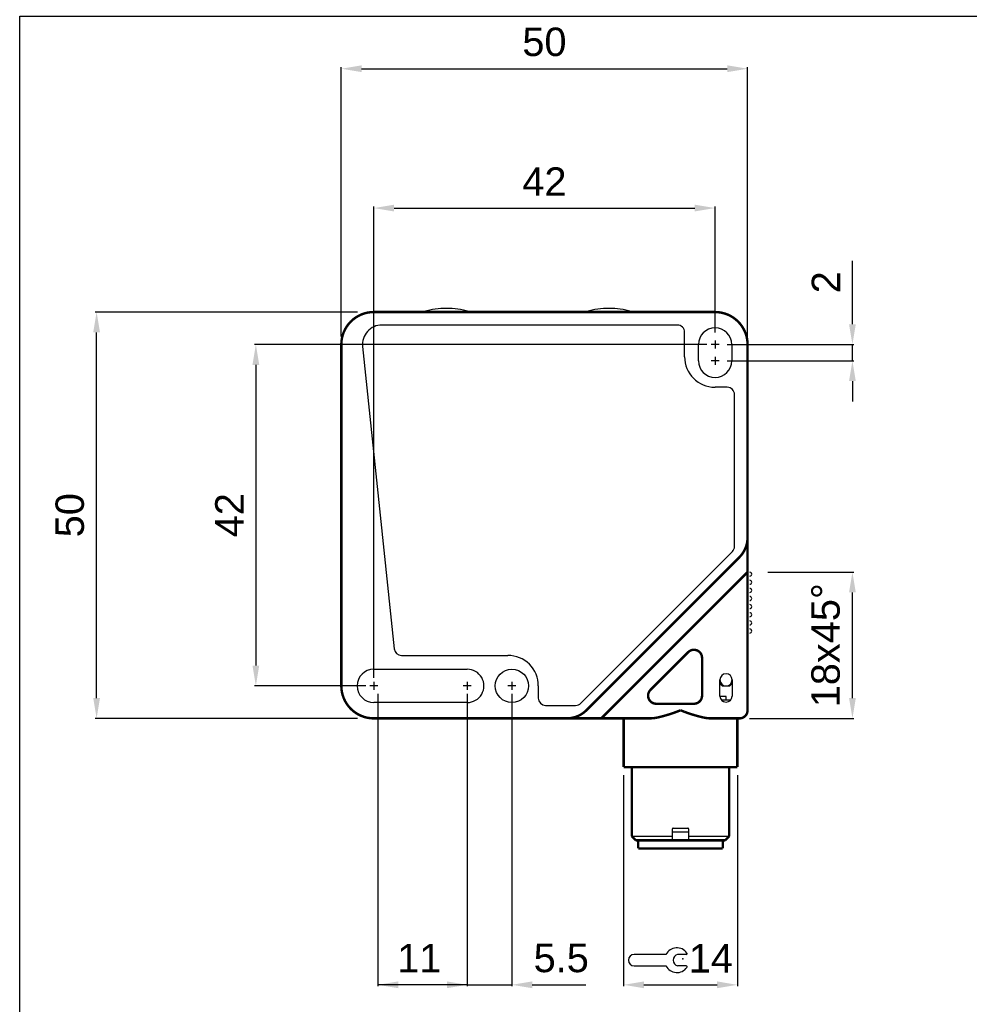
# Model space of a CAD drawing. Extents: x 2205 to 2615, y 964 to 1361.
# Tile 6 of 29: x 2205 to 2322, y 1041 to 1162. Entities that reach past the tile are written whole.
import ezdxf

# ---------------------------------------------------------------- set-up
doc = ezdxf.new("R2010")
doc.units = 0
doc.header["$MEASUREMENT"] = 0
doc.linetypes.add('TRATTEGGIATA2', pattern=[0.375, 0.25, -0.125])
doc.layers.get('0').update_dxf_attribs({"linetype": 'CONTINUOUS'})
doc.layers.get('DEFPOINTS').update_dxf_attribs({"linetype": 'CONTINUOUS'})
doc.layers.add('TRATTEGGIO', color=7, linetype='TRATTEGGIATA2')
doc.styles.add('QUOTE', font='ARIAL.TTF', dxfattribs={"height": 3.5})
doc.dimstyles.new('QUOTE', dxfattribs={"dimscale": 0, "dimtxt": 2.5, "dimasz": 2.5, "dimexe": 0.18, "dimexo": 1, "dimgap": 1.5, "dimtad": 1, "dimdec": 1, "dimzin": 0, "dimdsep": 46, "dimtxsty": 'QUOTE', "dimcen": 0.09, "dimadec": 0, "dimazin": 0, "dimtm": -0.1, "dimtfac": 0.5, "dimtdec": 1, "dimtmove": 0, "dimatfit": 0, "dimfxl": 0, "dimtolj": 2, "dimtzin": 0, "dimarcsym": 0})

# ---------------------------------------------------------------- blocks, each defined once
blk = doc.blocks.new('*D2')
at = {"color": 0, "linetype": 'ByBlock', "lineweight": -2}
for p, q in [((2289.871747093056, 1121.89577565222), (2234.174017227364, 1121.89577565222)), ((2234.354017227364, 1119.39577565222), (2234.354017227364, 1082.39577565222)), ((2247.871747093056, 1079.89577565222), (2234.174017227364, 1079.89577565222))]:
    blk.add_line(p, q, dxfattribs=at)
at = {"color": 0, "linetype": 'ByBlock'}
for points in [[(2233.937350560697, 1119.39577565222), (2234.77068389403, 1119.39577565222), (2234.354017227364, 1121.89577565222)], [(2233.937350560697, 1082.39577565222), (2234.77068389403, 1082.39577565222), (2234.354017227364, 1079.89577565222)]]:
    blk.add_solid(points, dxfattribs=at)
at = {"layer": 'DEFPOINTS', "color": 0, "linetype": 'ByBlock'}
for p in [(2290.871747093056, 1121.89577565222), (2234.354017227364, 1079.89577565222), (2248.871747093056, 1079.89577565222)]:
    blk.add_point(p, dxfattribs=at)
at = {"color": 0, "linetype": 'ByBlock', "insert": (2231.096854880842, 1100.895775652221), "char_height": 3.5, "attachment_point": 5, "rotation": 90, "style": 'QUOTE'}
blk.add_mtext('\\A2;42', dxfattribs=at)
blk = doc.blocks.new('*D3')
at = {"color": 0, "linetype": 'ByBlock', "lineweight": -2}
for p, q in [((2248.871747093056, 1080.89577565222), (2248.871747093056, 1138.868151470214)), ((2290.871747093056, 1123.39577565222), (2290.871747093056, 1138.868151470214)), ((2251.371747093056, 1138.688151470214), (2288.371747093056, 1138.688151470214))]:
    blk.add_line(p, q, dxfattribs=at)
at = {"color": 0, "linetype": 'ByBlock'}
for points in [[(2251.371747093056, 1139.104818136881), (2251.371747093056, 1138.271484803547), (2248.871747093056, 1138.688151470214)], [(2288.371747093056, 1139.104818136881), (2288.371747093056, 1138.271484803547), (2290.871747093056, 1138.688151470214)]]:
    blk.add_solid(points, dxfattribs=at)
at = {"layer": 'DEFPOINTS', "color": 0, "linetype": 'ByBlock'}
for p in [(2290.871747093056, 1138.688151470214), (2290.871747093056, 1122.39577565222), (2248.871747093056, 1079.89577565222)]:
    blk.add_point(p, dxfattribs=at)
at = {"color": 0, "linetype": 'ByBlock', "insert": (2269.871747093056, 1141.945313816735), "char_height": 3.5, "attachment_point": 5, "style": 'QUOTE'}
blk.add_mtext('\\A2;42', dxfattribs=at)
blk = doc.blocks.new('*D4')
at = {"color": 0, "linetype": 'ByBlock', "lineweight": -2}
for p, q in [((2244.871747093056, 1122.89577565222), (2244.871747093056, 1156.01347415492)), ((2247.371747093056, 1155.83347415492), (2292.371745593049, 1155.83347415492)), ((2294.871745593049, 1122.895783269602), (2294.871745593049, 1156.01347415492))]:
    blk.add_line(p, q, dxfattribs=at)
at = {"color": 0, "linetype": 'ByBlock'}
for points in [[(2247.371747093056, 1156.250140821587), (2247.371747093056, 1155.416807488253), (2244.871747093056, 1155.83347415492)], [(2292.371745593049, 1156.250140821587), (2292.371745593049, 1155.416807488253), (2294.871745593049, 1155.83347415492)]]:
    blk.add_solid(points, dxfattribs=at)
at = {"layer": 'DEFPOINTS', "color": 0, "linetype": 'ByBlock'}
for p in [(2294.871745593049, 1155.83347415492), (2244.871747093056, 1121.89577565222), (2294.871745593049, 1121.895783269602)]:
    blk.add_point(p, dxfattribs=at)
at = {"color": 0, "linetype": 'ByBlock', "insert": (2269.871746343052, 1159.120479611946), "char_height": 3.5, "attachment_point": 5, "style": 'QUOTE'}
blk.add_mtext('\\A2;50', dxfattribs=at)
blk = doc.blocks.new('*D5')
at = {"color": 0, "linetype": 'ByBlock', "lineweight": -2}
for p, q in [((2297.371747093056, 1093.89577565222), (2307.957867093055, 1093.89577565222)), ((2307.777867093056, 1078.39577565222), (2307.777867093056, 1091.39577565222)), ((2295.091667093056, 1075.89577565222), (2307.957867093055, 1075.89577565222))]:
    blk.add_line(p, q, dxfattribs=at)
at = {"color": 0, "linetype": 'ByBlock'}
for points in [[(2307.361200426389, 1091.39577565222), (2308.194533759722, 1091.39577565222), (2307.777867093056, 1093.89577565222)], [(2307.361200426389, 1078.39577565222), (2308.194533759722, 1078.39577565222), (2307.777867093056, 1075.89577565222)]]:
    blk.add_solid(points, dxfattribs=at)
at = {"layer": 'DEFPOINTS', "color": 0, "linetype": 'ByBlock'}
for p in [(2296.371747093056, 1093.89577565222), (2307.777867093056, 1093.89577565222), (2294.091667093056, 1075.89577565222)]:
    blk.add_point(p, dxfattribs=at)
at = {"color": 0, "linetype": 'ByBlock', "insert": (2304.490861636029, 1084.895775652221), "char_height": 3.5, "attachment_point": 5, "rotation": 90, "style": 'QUOTE'}
blk.add_mtext('\\A2;18x45°', dxfattribs=at)
blk = doc.blocks.new('*D6')
at = {"color": 0, "linetype": 'ByBlock', "lineweight": -2}
for p, q in [((2307.777867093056, 1124.39577565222), (2307.777867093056, 1132.213988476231)), ((2292.371747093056, 1121.89577565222), (2307.957867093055, 1121.89577565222)), ((2307.777867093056, 1119.89577565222), (2307.777867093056, 1121.89577565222)), ((2292.371747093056, 1119.89577565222), (2307.957867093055, 1119.89577565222)), ((2307.777867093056, 1117.39577565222), (2307.777867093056, 1114.89577565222))]:
    blk.add_line(p, q, dxfattribs=at)
at = {"color": 0, "linetype": 'ByBlock'}
for points in [[(2307.361200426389, 1124.39577565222), (2308.194533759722, 1124.39577565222), (2307.777867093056, 1121.89577565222)], [(2307.361200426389, 1117.39577565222), (2308.194533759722, 1117.39577565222), (2307.777867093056, 1119.89577565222)]]:
    blk.add_solid(points, dxfattribs=at)
at = {"layer": 'DEFPOINTS', "color": 0, "linetype": 'ByBlock'}
for p in [(2291.371747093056, 1121.89577565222), (2307.777867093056, 1121.89577565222), (2291.371747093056, 1119.89577565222)]:
    blk.add_point(p, dxfattribs=at)
at = {"color": 0, "linetype": 'ByBlock', "insert": (2304.520704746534, 1129.554882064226), "char_height": 3.5, "attachment_point": 5, "rotation": 90, "style": 'QUOTE'}
blk.add_mtext('\\A2;2', dxfattribs=at)
blk = doc.blocks.new('*D7')
at = {"color": 0, "linetype": 'ByBlock', "lineweight": -2}
for p, q in [((2246.871747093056, 1125.89577565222), (2214.57573885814, 1125.89577565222)), ((2214.75573885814, 1078.39577565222), (2214.75573885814, 1123.39577565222)), ((2246.871747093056, 1075.89577565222), (2214.57573885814, 1075.89577565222))]:
    blk.add_line(p, q, dxfattribs=at)
at = {"color": 0, "linetype": 'ByBlock'}
for points in [[(2214.339072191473, 1123.39577565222), (2215.172405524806, 1123.39577565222), (2214.75573885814, 1125.89577565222)], [(2214.339072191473, 1078.39577565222), (2215.172405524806, 1078.39577565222), (2214.75573885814, 1075.89577565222)]]:
    blk.add_solid(points, dxfattribs=at)
at = {"layer": 'DEFPOINTS', "color": 0, "linetype": 'ByBlock'}
for p in [(2214.75573885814, 1125.89577565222), (2247.871747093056, 1125.89577565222), (2247.871747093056, 1075.89577565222)]:
    blk.add_point(p, dxfattribs=at)
at = {"color": 0, "linetype": 'ByBlock', "insert": (2211.468733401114, 1100.895775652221), "char_height": 3.5, "attachment_point": 5, "rotation": 90, "style": 'QUOTE'}
blk.add_mtext('\\A2;50', dxfattribs=at)
blk = doc.blocks.new('CHIAVE')
at = {"color": 7, "linetype": 'Continuous'}
for p, q in [((-2.1019256, 0.55938389), (-6.0060054, 0.55938389)), ((0.40096534, 0.55938389), (-0.68337709, 0.55938389)), ((-6.7060054, -0.14061611), (-6.7060054, -0.15238505)), ((-6.0060054, -0.85238505), (-2.1019256, -0.85238505)), ((0.40096534, -0.85238505), (-0.68337709, -0.85238505))]:
    blk.add_line(p, q, dxfattribs=at)
for centre, radius, start, end in [((-0.75067349, -0.14650058), 1.524518, 35.382058, 152.41775), ((-6.0060054, -0.14061611), 0.7, 90, 180), ((-0.44807877, -0.14650058), 0.74406867, 108.4352, 251.5648), ((0.40096534, 0.67138389), 0.112, 270, 35.38206000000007), ((-6.0060054, -0.15238505), 0.7, 180, 270), ((-0.75067349, -0.14650058), 1.524518, 207.58225, 324.61794), ((0.40096534, -0.96438505), 0.112, 324.61794, 90)]:
    blk.add_arc(centre, radius, start, end, dxfattribs=at)
at = {"color": 1, "linetype": 'Continuous'}
blk.add_point((0, 0), dxfattribs=at)

msp = doc.modelspace()

# ---------------------------------------------------------------- linework, layer by layer
at = {"color": 7, "linetype": 'Continuous'}
for p, q in [((2286.219567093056, 1124.29591565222), (2249.875907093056, 1124.29629565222)), ((2287.119557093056, 1120.39590565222), (2287.119557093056, 1123.39591565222)), ((2288.821737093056, 1119.89577565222), (2288.821737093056, 1121.89577565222)), ((2291.371747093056, 1121.89577565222), (2290.371747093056, 1121.89577565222)), ((2290.871747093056, 1122.39577565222), (2290.871747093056, 1121.39577565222)), ((2292.921747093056, 1121.89577565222), (2292.921747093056, 1119.89577565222)), ((2247.485007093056, 1121.644305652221), (2251.391877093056, 1084.45182565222)), ((2291.371747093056, 1119.89577565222), (2290.371747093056, 1119.89577565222)), ((2290.871747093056, 1120.39577565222), (2290.871747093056, 1119.39577565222)), ((2292.369557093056, 1116.64590565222), (2290.869557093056, 1116.64590565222)), ((2293.269557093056, 1097.05276565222), (2293.269557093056, 1115.74590565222)), ((2274.349107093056, 1077.75951565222), (2293.005957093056, 1096.41636565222)), ((2293.871747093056, 1092.89577565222), (2293.871747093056, 1092.89577565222)), ((2252.286937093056, 1083.64590565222), (2265.369557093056, 1083.64590565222)), ((2248.871747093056, 1081.94556565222), (2260.371747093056, 1081.94555565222)), ((2249.371747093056, 1079.89577565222), (2248.371747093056, 1079.89577565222)), ((2248.871747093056, 1080.39577565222), (2248.871747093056, 1079.39577565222)), ((2260.871747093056, 1079.89577565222), (2259.871747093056, 1079.89577565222)), ((2260.371747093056, 1080.39577565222), (2260.371747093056, 1079.39577565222)), ((2266.371747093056, 1079.89577565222), (2265.371747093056, 1079.89577565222)), ((2265.871747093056, 1080.39577565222), (2265.871747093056, 1079.39577565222)), ((2269.119557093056, 1079.89590565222), (2269.119557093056, 1078.39590565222)), ((2291.471747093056, 1078.64577565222), (2291.471747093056, 1080.64577565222)), ((2291.471747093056, 1080.19577565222), (2291.771747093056, 1079.89577565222)), ((2291.771747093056, 1079.89577565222), (2292.221747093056, 1079.89577565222)), ((2292.221747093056, 1079.89577565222), (2292.671747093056, 1079.89577565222)), ((2292.671747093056, 1079.89577565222), (2292.971737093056, 1080.19576565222)), ((2292.971747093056, 1080.64577565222), (2292.971747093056, 1078.64577565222)), ((2292.221747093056, 1078.59577565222), (2291.473417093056, 1078.59577565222)), ((2292.221747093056, 1078.14577565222), (2292.221747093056, 1078.59577565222)), ((2260.371747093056, 1077.84597565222), (2248.871747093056, 1077.84597565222)), ((2270.019557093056, 1077.49590565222), (2273.712707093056, 1077.49590565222)), ((2292.772007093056, 1078.14577565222), (2291.671487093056, 1078.14577565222)), ((2276.871737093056, 1075.89576565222), (2276.871737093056, 1075.89576565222)), ((2280.618617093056, 1061.39577565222), (2285.618627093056, 1061.39577565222)), ((2285.618627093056, 1061.39577565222), (2285.618627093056, 1062.29577565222)), ((2287.618627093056, 1061.89577565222), (2285.618627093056, 1061.89577565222)), ((2285.618627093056, 1061.04577565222), (2285.618627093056, 1061.39577565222)), ((2285.718627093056, 1062.39577565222), (2286.618627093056, 1062.39577565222)), ((2286.618627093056, 1062.39577565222), (2287.518627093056, 1062.39577565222)), ((2287.618627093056, 1062.29577565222), (2287.618627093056, 1061.39577565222)), ((2287.618627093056, 1061.39577565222), (2287.618627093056, 1061.04577565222)), ((2287.618627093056, 1061.39577565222), (2292.618617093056, 1061.39577565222)), ((2285.468627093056, 1060.89577565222), (2285.618627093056, 1061.04577565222)), ((2287.618627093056, 1061.04577565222), (2287.768627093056, 1060.89577565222))]:
    msp.add_line(p, q, dxfattribs=at)
at = {"color": 7, "linetype": 'ByBlock'}
for p, q in [((2249.371747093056, 1078.89577565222), (2249.371747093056, 1042.932236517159)), ((2260.371747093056, 1078.89577565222), (2260.371747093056, 1042.932236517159)), ((2260.371747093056, 1078.89577565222), (2260.371747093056, 1042.932236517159)), ((2265.871747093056, 1078.89577565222), (2265.871747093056, 1042.932236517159)), ((2279.618627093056, 1068.89577565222), (2279.618627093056, 1042.932236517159)), ((2293.618627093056, 1068.89577565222), (2293.618627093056, 1042.932236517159)), ((2260.371747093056, 1043.11223651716), (2249.371747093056, 1043.11223651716)), ((2257.871747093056, 1043.11223651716), (2255.371747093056, 1043.11223651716)), ((2260.371747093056, 1043.11223651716), (2265.871747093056, 1043.11223651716)), ((2262.871747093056, 1043.11223651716), (2265.371747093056, 1043.11223651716)), ((2268.371747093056, 1043.11223651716), (2274.961224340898, 1043.11223651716)), ((2282.118627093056, 1043.11223651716), (2291.118627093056, 1043.11223651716))]:
    msp.add_line(p, q, dxfattribs=at)
at = {"color": 7, "linetype": 'Continuous', "const_width": 0.3}
for points in [[(2248.871747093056, 1125.89577565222, 0.414213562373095), (2244.871747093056, 1121.89577565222)], [(2294.871745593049, 1121.895783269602, 0.4142130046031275), (2290.871747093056, 1125.89577415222)], [(2293.846620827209, 1095.699071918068, 0.198912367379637), (2294.871747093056, 1098.17394565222)], [(2289.271747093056, 1083.33597565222, 0.668178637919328), (2287.564640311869, 1084.043082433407)], [(2244.871747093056, 1079.89577565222, 0.414213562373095), (2248.871747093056, 1075.89577565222)], [(2282.924440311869, 1079.402882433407, 0.6681786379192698), (2283.631547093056, 1077.69577565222)], [(2288.271747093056, 1077.69577565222, 0.414213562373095), (2289.271747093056, 1078.69577565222)], [(2272.593567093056, 1075.89577565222, 0.198912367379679), (2275.068440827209, 1076.920901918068)], [(2286.618617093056, 1076.89577565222), (2286.484657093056, 1076.83989565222, -0.0029546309), (2286.350167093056, 1076.78566565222, -0.0030538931), (2286.215127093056, 1076.73314565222, -0.0029678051), (2286.079627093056, 1076.68218565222, -0.0026757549), (2285.943787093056, 1076.63271565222, -0.002464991), (2285.807677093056, 1076.584595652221, -0.0022787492), (2285.671387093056, 1076.53776565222, -0.002096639), (2285.534997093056, 1076.492105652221, -0.0018693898), (2285.398597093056, 1076.44754565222, -0.0017328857), (2285.262257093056, 1076.40401565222, -0.0016500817), (2285.126047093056, 1076.36151565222, -0.0015971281), (2284.990007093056, 1076.319995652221, -0.001556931), (2284.854197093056, 1076.279475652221, -0.001527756), (2284.718717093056, 1076.239945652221, -0.00150021), (2284.583647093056, 1076.20146565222, -0.001708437), (2284.448827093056, 1076.16417565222, -0.0021989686), (2284.314247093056, 1076.12834565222, -0.00241965), (2284.180637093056, 1076.094145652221, -0.002457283), (2284.048287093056, 1076.06184565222, -0.003302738), (2283.914437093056, 1076.03148565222, -0.0049145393), (2283.778167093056, 1076.00332565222, -0.0036362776), (2283.650507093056, 1075.97785565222, 0.0001534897), (2283.535277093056, 1075.955545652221, -0.0067540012), (2283.389157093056, 1075.93502565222, -0.015884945), (2283.166717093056, 1075.91505565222, -0.008290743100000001), (2282.876967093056, 1075.89577565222, -0.004247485)], [(2290.360287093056, 1075.89577565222), (2290.182917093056, 1075.90131565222, -0.011374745), (2290.003767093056, 1075.91510565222, -0.011736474), (2289.822717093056, 1075.93763565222, -0.010773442), (2289.640017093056, 1075.96744565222, -0.0085110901), (2289.455787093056, 1076.00345565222, -0.0068282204), (2289.270307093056, 1076.04433565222, -0.0053373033), (2289.083707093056, 1076.089275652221, -0.0041528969), (2288.895907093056, 1076.13729565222, -0.002970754), (2288.706947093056, 1076.18777565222, -0.0024112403), (2288.518057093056, 1076.24013565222, -0.002364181), (2288.329717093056, 1076.29441565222, -0.0027194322), (2288.137947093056, 1076.35218565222, -0.0033341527), (2287.941467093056, 1076.41412565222, -0.0025016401), (2287.756767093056, 1076.47361565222, -0.000720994), (2287.589607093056, 1076.52855565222, -0.0037602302), (2287.375697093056, 1076.60458565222, -0.006763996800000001), (2287.047557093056, 1076.72881565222, -0.003306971), (2286.618617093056, 1076.89577565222, -0.0017259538)], [(2293.618617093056, 1075.90932565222), (2293.569927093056, 1075.90807565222, -0.0003496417), (2293.519147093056, 1075.90684565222, -0.0002942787), (2293.466227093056, 1075.90562565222, -0.0002965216), (2293.411147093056, 1075.90442565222, -0.0003531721), (2293.353807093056, 1075.90325565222, -0.0003574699), (2293.294737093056, 1075.902135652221, -0.0003359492), (2293.234037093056, 1075.90107565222, -0.0004049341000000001), (2293.170077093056, 1075.90007565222, -0.0005338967), (2293.102217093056, 1075.89914565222, -0.0003790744), (2293.037307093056, 1075.89831565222, -6.02857e-05), (2292.977617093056, 1075.89760565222, -0.0006237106), (2292.896557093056, 1075.89696565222, -0.0011157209), (2292.766017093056, 1075.89634565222, -0.0005072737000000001), (2292.591677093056, 1075.89577565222, -0.0002502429)], [(2293.871747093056, 1075.89577565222, 0.414213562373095), (2294.871747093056, 1076.89577565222)]]:
    msp.add_lwpolyline(points, format="xyb", dxfattribs=at)
for points in [[(2248.871747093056, 1125.89577565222), (2290.871747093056, 1125.89577565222)], [(2294.871747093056, 1121.89577565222), (2294.871747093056, 1098.17394565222)], [(2294.871747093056, 1098.17394565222), (2294.871747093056, 1093.89577565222)], [(2275.068447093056, 1076.92089565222), (2293.846617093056, 1095.69907565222)], [(2293.871747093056, 1092.89577565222), (2294.871747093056, 1093.89577565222)], [(2294.871747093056, 1093.89577565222), (2294.871747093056, 1079.52467565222)], [(2293.871747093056, 1092.89577565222), (2277.871747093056, 1076.89577565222)], [(2282.924437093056, 1079.40287565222), (2287.564637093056, 1084.04307565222)], [(2289.271747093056, 1083.33597565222), (2289.271747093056, 1078.69577565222)], [(2294.871747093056, 1079.52467565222), (2294.871747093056, 1076.89577565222)], [(2288.271747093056, 1077.69577565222), (2283.631547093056, 1077.69577565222)], [(2272.593567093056, 1075.89577565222), (2248.871747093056, 1075.89577565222)], [(2276.871737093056, 1075.89576565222), (2272.593567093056, 1075.89577565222)], [(2276.871737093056, 1075.89576565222), (2277.871747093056, 1076.89577565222)], [(2282.876967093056, 1075.89577565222), (2276.871737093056, 1075.89576565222)], [(2279.618627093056, 1069.89577565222), (2279.618627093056, 1075.89577565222)], [(2291.243417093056, 1075.89577565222), (2290.360277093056, 1075.89577565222)], [(2292.591667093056, 1075.89577565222), (2291.243417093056, 1075.89577565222)], [(2293.618627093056, 1075.90932565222), (2293.618627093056, 1069.89577565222)], [(2293.871747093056, 1075.89577565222), (2293.618627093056, 1075.89577565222)], [(2293.618627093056, 1069.89577565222), (2279.618627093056, 1069.89577565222)], [(2280.618617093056, 1069.89577565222), (2280.618617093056, 1061.39577565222)], [(2292.618617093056, 1061.39577565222), (2292.618617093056, 1069.89577565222)], [(2280.618617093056, 1061.39577565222), (2281.118627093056, 1060.89577565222)], [(2292.118627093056, 1060.89577565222), (2292.618617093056, 1061.39577565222)], [(2285.468627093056, 1060.89577565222), (2281.118627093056, 1060.89577565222)], [(2281.418627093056, 1059.89577565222), (2281.418617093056, 1060.89577565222)], [(2287.768627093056, 1060.89577565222), (2285.468627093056, 1060.89577565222)], [(2292.118627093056, 1060.89577565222), (2287.768627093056, 1060.89577565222)], [(2291.818627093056, 1059.89577565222), (2291.818617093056, 1060.89577565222)], [(2291.818627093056, 1059.89577565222), (2281.418627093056, 1059.89577565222)]]:
    msp.add_lwpolyline(points, dxfattribs=at)
at = {"color": 7, "linetype": 'Continuous'}
for points in [[(2255.069867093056, 1125.96729565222), (2255.048327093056, 1125.96151565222, -0.002778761), (2255.026727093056, 1125.95595565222, -0.0027739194), (2255.005037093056, 1125.95064565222, -0.0027723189), (2254.983287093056, 1125.94556565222, -0.002776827), (2254.961467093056, 1125.94073565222, -0.0027782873), (2254.939577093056, 1125.93614565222, -0.002777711), (2254.917637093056, 1125.93179565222, -0.0027802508), (2254.895647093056, 1125.92769565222, -0.0027864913), (2254.873597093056, 1125.92383565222, -0.0027801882), (2254.851507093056, 1125.92021565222, -0.0027637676), (2254.829387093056, 1125.91685565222, -0.0027880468), (2254.807207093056, 1125.91373565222, -0.0028451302), (2254.784957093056, 1125.910865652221, -0.0027655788), (2254.762767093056, 1125.90824565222, -0.0025841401), (2254.740687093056, 1125.90587565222, -0.0028499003), (2254.718227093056, 1125.903755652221, -0.0033928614), (2254.695237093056, 1125.90187565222, -0.0025790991), (2254.673627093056, 1125.90025565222, -0.0008950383), (2254.654087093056, 1125.89892565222, -0.0036280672), (2254.628987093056, 1125.89776565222, -0.00623784), (2254.590347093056, 1125.89671565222, -0.0030551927), (2254.539747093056, 1125.89577565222, -0.0016208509)], [(2275.069857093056, 1125.96729565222), (2275.048327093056, 1125.96151565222, -0.0027792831), (2275.026717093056, 1125.95595565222, -0.0027744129), (2275.005037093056, 1125.95064565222, -0.0027727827), (2274.983277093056, 1125.94556565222, -0.002777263), (2274.961457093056, 1125.94073565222, -0.002778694), (2274.939577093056, 1125.93614565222, -0.0027780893), (2274.917637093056, 1125.93179565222, -0.0027805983), (2274.895647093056, 1125.92769565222, -0.0027868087), (2274.873597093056, 1125.92383565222, -0.0027804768), (2274.851507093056, 1125.92021565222, -0.0027640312), (2274.829387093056, 1125.91685565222, -0.0027882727), (2274.807207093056, 1125.91373565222, -0.002845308), (2274.784957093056, 1125.910865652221, -0.0027657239), (2274.762767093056, 1125.90824565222, -0.0025842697), (2274.740687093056, 1125.90587565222, -0.0028500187), (2274.718227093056, 1125.903755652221, -0.0033929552), (2274.695227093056, 1125.90187565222, -0.0025791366), (2274.673627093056, 1125.90025565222, -0.0008950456), (2274.654087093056, 1125.89892565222, -0.0036280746), (2274.628987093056, 1125.89776565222, -0.006237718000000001), (2274.590347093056, 1125.89671565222, -0.003055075), (2274.539737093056, 1125.89577565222, -0.0016207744)]]:
    msp.add_lwpolyline(points, format="xyb", dxfattribs=at)
at = {"color": 7, "linetype": 'Continuous', "lineweight": -2, "const_width": 0.3}
msp.add_lwpolyline([(2244.871747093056, 1079.89577565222), (2244.871747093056, 1121.89577565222)], dxfattribs=at)
at = {"color": 7, "linetype": 'Continuous'}
msp.add_circle((2265.871747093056, 1079.89577565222), 2.0497889, dxfattribs=at)
for centre, radius, start, end in [((2257.821747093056, 1115.95637565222), 10.382269, 90, 105.3702900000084), ((2257.821747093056, 1115.95637565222), 10.382269, 74.62970600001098, 90), ((2261.103747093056, 1127.89577565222), 2, 254.6297099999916, 270), ((2277.821747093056, 1115.95637565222), 10.382269, 90, 105.3702900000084), ((2277.821747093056, 1115.95637565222), 10.382269, 74.62970600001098, 90), ((2281.103747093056, 1127.89577565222), 2, 254.6297099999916, 270), ((2249.871747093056, 1121.89577565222), 2.4005283, 89.90053999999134, 186.0143800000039), ((2286.221747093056, 1123.39577565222), 0.89781609, 0.00898083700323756, 90.13840599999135), ((2290.871747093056, 1121.89577565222), 2.0500021, 0.0002128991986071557, 179.9997899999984), ((2290.871747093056, 1120.39577565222), 3.7521839, 179.9979000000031, 269.9666299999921), ((2290.871747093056, 1119.89577565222), 2.0500034, 180.000010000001, 0), ((2292.371747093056, 1115.74577565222), 0.89781606, 0.008776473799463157, 90.1390110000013), ((2292.371747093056, 1097.052625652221), 0.89835963, 314.9077099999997, 0.008779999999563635), ((2295.132528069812, 1093.64577565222), 0.25, 270, 90.00011000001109), ((2295.132528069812, 1092.64577565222), 0.25, 270, 90), ((2295.132528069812, 1091.64577565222), 0.25, 270, 90), ((2295.132528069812, 1090.64577565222), 0.25, 270, 90), ((2295.132528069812, 1089.64577565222), 0.25, 270, 90), ((2295.132528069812, 1088.64577565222), 0.25, 270, 90), ((2295.132528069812, 1087.64577565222), 0.25, 270, 90), ((2295.132528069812, 1086.64577565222), 0.25, 270, 90), ((2252.286937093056, 1084.54590565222), 0.9, 186.0003800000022, 270), ((2265.371747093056, 1079.89577565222), 3.7478161, 0.002102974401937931, 90.0333669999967), ((2248.871747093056, 1079.89577565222), 2.0497932, 90.00001000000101, 269.999989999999), ((2260.371747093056, 1079.89577565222), 2.0497942, 269.999979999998, 90), ((2292.221747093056, 1080.64577565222), 0.75, 0, 180), ((2292.221747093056, 1080.64577565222), 0.74999999, 180, 270), ((2292.221747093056, 1080.64577565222), 0.75000001, 270, 0), ((2270.021747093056, 1078.39577565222), 0.90218394, 179.9912599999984, 269.8609500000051), ((2292.221747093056, 1078.64577565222), 0.74999999, 180, 0), ((2273.712707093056, 1078.39590565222), 0.9, 270, 315.0000000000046), ((2285.718627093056, 1062.29577565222), 0.09999999, 90.00000199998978, 180.000020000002), ((2287.518627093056, 1062.29577565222), 0.10000002, 359.999979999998, 90)]:
    msp.add_arc(centre, radius, start, end, dxfattribs=at)
at = {"color": 7, "linetype": 'ByBlock'}
for points in [[(2251.871747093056, 1043.528903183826), (2251.871747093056, 1042.695569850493), (2249.371747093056, 1043.11223651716)], [(2257.871747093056, 1043.528903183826), (2257.871747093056, 1042.695569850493), (2260.371747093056, 1043.11223651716)], [(2268.371747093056, 1043.528903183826), (2268.371747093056, 1042.695569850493), (2265.871747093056, 1043.11223651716)], [(2282.118627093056, 1043.528903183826), (2282.118627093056, 1042.695569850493), (2279.618627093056, 1043.11223651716)], [(2291.118627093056, 1043.528903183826), (2291.118627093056, 1042.695569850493), (2293.618627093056, 1043.11223651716)]]:
    msp.add_solid(points, dxfattribs=at)
at = {"layer": 'TRATTEGGIO', "color": 0, "linetype": 'ByBlock'}
msp.add_lwpolyline([(2205.28883247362, 1162.315874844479), (2410.316857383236, 1162.315874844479), (2410.316857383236, 963.6779397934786), (2205.28883247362, 963.6779397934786)], close=True, dxfattribs=at)

# ---------------------------------------------------------------- block references
at = {"color": 7}
msp.add_blockref('CHIAVE', (2286.924843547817, 1046.289903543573), dxfattribs=at)

# ---------------------------------------------------------------- texts
at = {"color": 7, "linetype": 'ByBlock', "char_height": 3.5, "attachment_point": 5, "style": 'QUOTE'}
for s, insert in [('11', (2254.474283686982, 1046.399241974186)), ('\\A2;5.5', (2271.939670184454, 1046.392079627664)), ('\\A2;14', (2290.358101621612, 1046.369398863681))]:
    msp.add_mtext(s, dxfattribs=dict(at, insert=insert))

# ---------------------------------------------------------------- dimensions: what is measured, and where the dimension line sits
at = {"color": 0, "linetype": 'ByBlock'}
dim = msp.add_linear_dim(base=(2294.871745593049, 1155.83347415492), p1=(2244.871747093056, 1121.89577565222), p2=(2294.871745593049, 1121.895783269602), text='50', dimstyle='QUOTE', override={"dimscale": 1}, dxfattribs=at)
dim.commit()
dim.dimension.update_dxf_attribs({"geometry": '*D4', "text_midpoint": (2269.871746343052, 1159.120479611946)})
at = {"color": 7, "linetype": 'ByBlock'}
dim = msp.add_linear_dim(base=(2290.871747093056, 1138.688151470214), p1=(2248.871747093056, 1079.89577565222), p2=(2290.871747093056, 1122.39577565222), text='42', dimstyle='QUOTE', override={"dimscale": 1}, dxfattribs=at)
dim.commit()
dim.dimension.update_dxf_attribs({"geometry": '*D3', "text_midpoint": (2269.871747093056, 1141.945313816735)})
for base, p1, p2, text, picture, middle in [((2307.777867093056, 1121.89577565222), (2291.371747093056, 1119.89577565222), (2291.371747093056, 1121.89577565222), '2', '*D6', (2304.520704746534, 1129.554882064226)), ((2214.75573885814, 1125.89577565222), (2247.871747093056, 1075.89577565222), (2247.871747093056, 1125.89577565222), '50', '*D7', (2211.468733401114, 1100.895775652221)), ((2234.354017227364, 1079.89577565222), (2290.871747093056, 1121.89577565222), (2248.871747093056, 1079.89577565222), '42', '*D2', (2231.096854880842, 1100.895775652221)), ((2307.777867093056, 1093.89577565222), (2294.091667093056, 1075.89577565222), (2296.371747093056, 1093.89577565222), '18x45°', '*D5', (2304.490861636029, 1084.895775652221))]:
    dim = msp.add_linear_dim(base=base, p1=p1, p2=p2, angle=90, text=text, dimstyle='QUOTE', override={"dimscale": 1}, dxfattribs=at)
    dim.commit()
    dim.dimension.update_dxf_attribs({"geometry": picture, "text_midpoint": middle})

doc.saveas('drawing.dxf')
